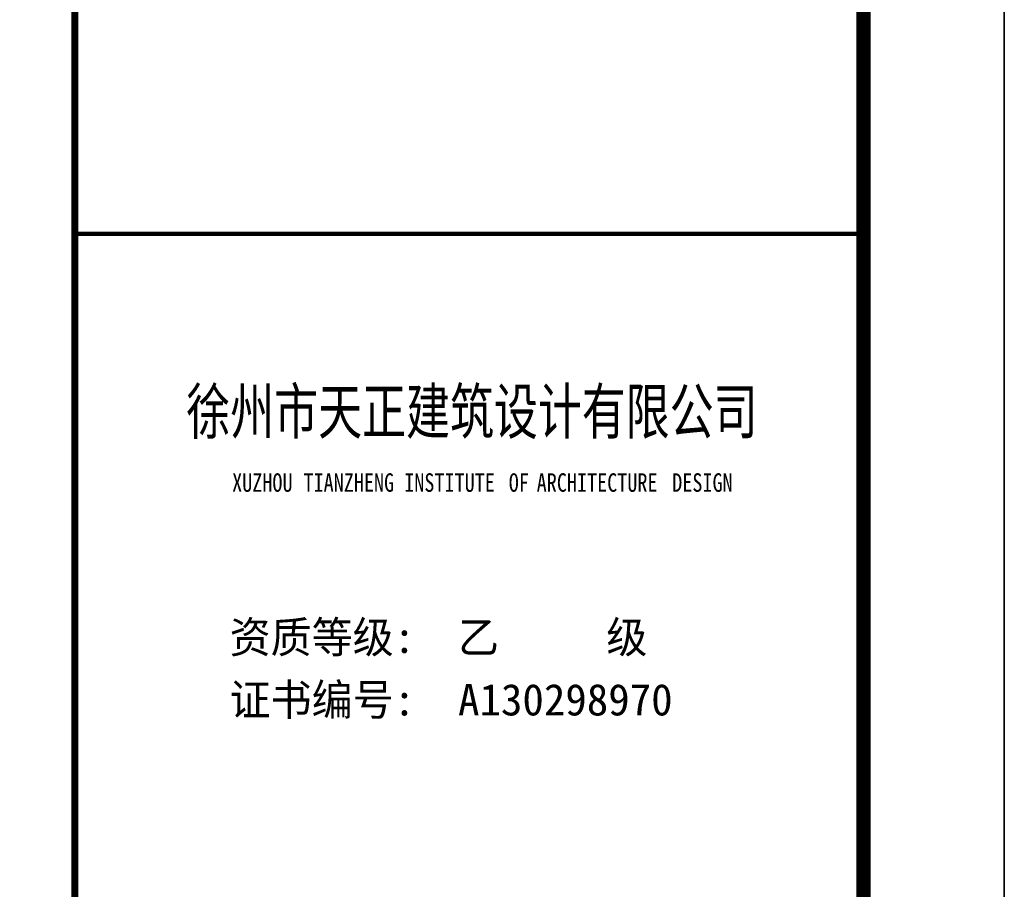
# Model space of a CAD drawing. Extents: x 687841 to 771941, y 252015 to 732780.
# Tile 86 of 98: x 764949 to 771941, y 659808 to 665987. Entities that reach past the tile are written whole.
import ezdxf
from ezdxf.enums import TextEntityAlignment as Align

# ---------------------------------------------------------------- set-up
doc = ezdxf.new("R2010")
doc.units = 0
doc.header["$LTSCALE"] = 1000
doc.header["$MEASUREMENT"] = 0
doc.layers.get('0').update_dxf_attribs({"linetype": 'CONTINUOUS'})
for name, color, linetype in [('PUB_TITLE', 4, 'CONTINUOUS'), ('SHEET_TEXT', 3, 'CONTINUOUS'), ('TK', 7, 'CONTINUOUS')]:
    doc.layers.add(name, color=color, linetype=linetype)
doc.styles.add('-宋体', font='txt', dxfattribs={"width": 0.8})
doc.styles.add('黑体', font='simhei.ttf')

# ---------------------------------------------------------------- blocks, each defined once
blk = doc.blocks.new('wrtgtg')
at = {"color": 4}
blk.add_line((7804.3, -4841.2), (7804.3, 52558.8), dxfattribs=at)
at = {"layer": 'PUB_TITLE'}
for p, q in [((8804.3, 53558.8), (8804.3, -5841.2)), ((7804.3, -4841.2), (7804.3, 52558.8))]:
    blk.add_line(p, q, dxfattribs=at)
blk.add_lwpolyline([(-75295.7, -5841.2), (8804.3, -5841.2), (8804.3, 53558.8), (-75295.7, 53558.8)], close=True, dxfattribs=at)
at = {"layer": 'PUB_TITLE', "const_width": 100}
blk.add_lwpolyline([(-72795.7, -4841.2), (7804.3, -4841.2), (7804.3, 52558.8), (-72795.7, 52558.8)], close=True, dxfattribs=at)
at = {"layer": 'PUB_TITLE'}
for points, const_width in [([(2204.3, -4841.2), (2204.3, 52558.8)], 50), ([(2204.3, 15958.8), (7804.3, 15958.8)], 29.7)]:
    blk.add_lwpolyline(points, dxfattribs=dict(at, const_width=const_width))
at = {"style": '黑体', "width": 0.8}
for s, height, p in [('XUZHOU', 131.43, (3320.9, 14126.4)), ('TIANZHENG', 131.43, (3827.6, 14126.4)), ('INSTITUTE', 131.43, (4542.8, 14126.4)), ('OF', 131.43, (5285.4, 14126.4)), ('ARCHITECTURE', 131.435, (5483.5, 14126.4)), ('DESIGN', 131.43, (6446.1, 14126.4))]:
    blk.add_text(s, height=height, dxfattribs=at).set_placement(p)
at = {"layer": 'SHEET_TEXT', "style": '-宋体', "width": 0.75}
blk.add_text('徐州市天正建筑设计有限公司', height=320, dxfattribs=at).set_placement((5023.9, 14537.6), align=Align.CENTER)
at = {"layer": 'TK', "style": '-宋体'}
for s, p in [('资质等级:  乙     级', (3303.2, 12981.2)), ('证书编号:  A130298970', (3303.2, 12537.1))]:
    blk.add_text(s, height=224, dxfattribs=at).set_placement(p)

msp = doc.modelspace()

# ---------------------------------------------------------------- block references
msp.add_blockref('wrtgtg', (763136.5, 648506.3))

doc.saveas('drawing.dxf')
